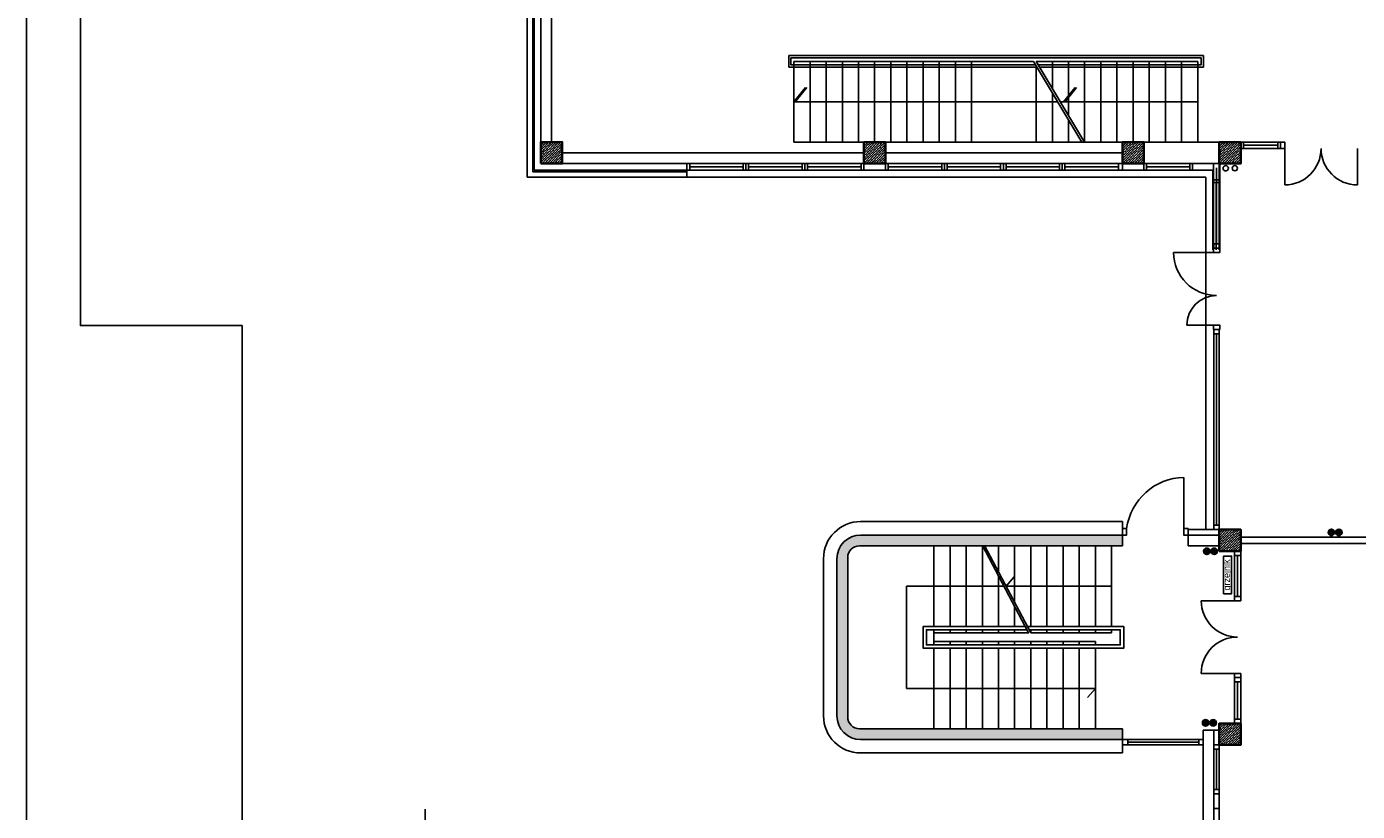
# Model space of a CAD drawing. Header units: millimetres. Extents: x 44889 to 52866, y -11417 to -4315.
# Tile 10 of 74: x 44889 to 46124, y -8948 to -8219. Entities that reach past the tile are written whole.
import ezdxf

# ---------------------------------------------------------------- set-up
doc = ezdxf.new("R2010")
doc.units = ezdxf.units.MM
for name, color, linetype in [('ARLES_ramka_wew', 10, 'Continuous'), ('ARLES_ramka_zew', 9, 'Continuous'), ('Podkład', 9, 'Continuous'), ('przepusty', 9, 'Continuous')]:
    doc.layers.add(name, color=color, linetype=linetype)
doc.layers.add('kreskowanie', color=9, linetype='Continuous', lineweight=18)
doc.layers.add('słupy gr0.7', color=9, linetype='Continuous', lineweight=35)
doc.styles.get("Standard").update_dxf_attribs({"font": 'arial.ttf', "height": 15})

# ---------------------------------------------------------------- blocks, each defined once
blk = doc.blocks.new('słup 2')
at = {"layer": 'kreskowanie'}
h = blk.add_hatch(dxfattribs=at)
h.set_pattern_fill('ANSI36', color=256, style=0)
h.set_pattern_definition([(45, (-1340, -20), (1.683798, 6.173926), [7.9375, -1.5875, 0, -1.5875])])
h.paths.add_polyline_path([(20, -20), (20, 20), (-20, 20), (-20, -20)])
at = {"layer": 'słupy gr0.7'}
blk.add_lwpolyline([(-20, -20), (20, -20), (20, 20), (-20, 20)], close=True, dxfattribs=at)
blk = doc.blocks.new('przepust duży')
at = {"layer": 'przepusty'}
blk.add_circle((82, 371), 7.5, dxfattribs=at)
blk = doc.blocks.new('c.o.')
at = {"layer": 'przepusty'}
for points in [[(6, 0, 1), (-6, 0, 1)], [(20, 0, 1), (8, 0, 1)]]:
    blk.add_hatch(color=256, dxfattribs=at).paths.add_polyline_path(points)
for centre in [(0, 0), (14, 0)]:
    blk.add_circle(centre, 6, dxfattribs=at)

msp = doc.modelspace()

# ---------------------------------------------------------------- hatches: boundary and pattern name
at = {"layer": 'Podkład'}
h = msp.add_hatch(dxfattribs=at)
h.set_pattern_fill('ANSI36', color=256, scale=0.5, style=0)
h.set_pattern_definition([(45, (46006.0162, -8876.1753), (0.841899, 3.086963), [3.96875, -0.79375, 0, -0.79375])])
h.paths.add_polyline_path([(45906.02, -8701.13), (45906.02, -8691.13), (45663.02, -8691.13, 0.4142136), (45641.02, -8713.13), (45641.02, -8859.13, 0.4140959), (45663.01, -8881.13), (45906.02, -8881.18), (45906.02, -8871.18), (45906.02, -8871.18), (45776.02, -8871.18), (45776.02, -8871.18), (45776.02, -8871.18), (45662.02, -8871.18, -0.4110858), (45651.02, -8860.13), (45651.02, -8712.13, -0.4142136), (45662.02, -8701.13)])

# ---------------------------------------------------------------- linework, layer by layer
at = {"layer": 'ARLES_ramka_wew', "linetype": 'Continuous'}
msp.add_lwpolyline([(52815.71, -4365.45), (44938.58, -4365.45), (44938.58, -8496.66), (45088.58, -8496.66), (45088.58, -11366.66), (52815.71, -11366.66)], close=True, dxfattribs=at)
at = {"layer": 'ARLES_ramka_zew'}
msp.add_lwpolyline([(44888.58, -11416.66), (52865.71, -11416.66), (52865.71, -4315.45), (44888.58, -4315.45)], close=True, dxfattribs=at)
at = {"layer": 'Podkład'}
for p, q in [((45376.02, -8326.13), (45376.02, -8116.13)), ((45358.52, -8353.67), (45358.52, -8128.63)), ((45360.02, -8352.13), (45360.02, -8127.13)), ((45366.02, -8326.13), (45366.02, -8121.13)), ((45353.52, -8358.63), (45353.52, -8133.63)), ((45596.27, -8245.81), (45981.29, -8245.81)), ((45596.27, -8245.81), (45596.27, -8256.45)), ((45598.27, -8247.81), (45979.29, -8247.81)), ((45598.27, -8247.81), (45598.27, -8254.45)), ((45601.02, -8326.13), (45601.02, -8251.13)), ((45601.02, -8251.13), (45823.52, -8251.13)), ((45616.02, -8326.13), (45616.02, -8251.13)), ((45631.02, -8326.13), (45631.02, -8251.13)), ((45646.02, -8326.13), (45646.02, -8251.13)), ((45661.02, -8326.13), (45661.02, -8251.13)), ((45676.02, -8326.13), (45676.02, -8251.13)), ((45691.02, -8326.13), (45691.02, -8251.13)), ((45706.02, -8326.13), (45706.02, -8251.13)), ((45721.02, -8326.13), (45721.02, -8251.13)), ((45736.02, -8326.13), (45736.02, -8251.13)), ((45751.02, -8326.13), (45751.02, -8251.13)), ((45766.02, -8326.13), (45766.02, -8251.13)), ((45868.52, -8326.13), (45823.52, -8251.13)), ((45826.02, -8251.13), (45976.02, -8251.13)), ((45871.02, -8326.13), (45826.02, -8251.13)), ((45841.02, -8276.13), (45841.02, -8251.13)), ((45856.02, -8301.13), (45856.02, -8251.13)), ((45871.02, -8326.13), (45871.02, -8251.13)), ((45886.02, -8326.13), (45886.02, -8251.13)), ((45901.02, -8326.13), (45901.02, -8251.13)), ((45916.02, -8326.13), (45916.02, -8251.13)), ((45916.02, -8326.13), (45916.02, -8251.13)), ((45931.02, -8326.13), (45931.02, -8251.13)), ((45946.02, -8326.13), (45946.02, -8251.13)), ((45961.02, -8326.13), (45961.02, -8251.13)), ((45976.02, -8326.13), (45976.02, -8251.13)), ((45979.29, -8247.81), (45979.29, -8254.45)), ((45981.29, -8245.81), (45981.29, -8256.45)), ((45596.27, -8256.45), (45826.71, -8256.45)), ((45598.27, -8254.45), (45825.51, -8254.45)), ((45826.02, -8326.13), (45826.02, -8255.29)), ((45828.01, -8254.45), (45979.29, -8254.45)), ((45829.21, -8256.45), (45981.29, -8256.45)), ((45601.02, -8288.63), (45611.77, -8275.56)), ((45602.3, -8288.63), (45613.05, -8275.56)), ((45851.52, -8288.63), (45862.27, -8275.56)), ((45852.8, -8288.63), (45863.55, -8275.56)), ((45846.02, -8288.63), (45601.02, -8288.63)), ((45841.02, -8326.13), (45841.02, -8280.29)), ((45976.02, -8288.63), (45848.52, -8288.63)), ((45856.02, -8326.13), (45856.02, -8305.29)), ((45601.02, -8326.13), (45961.02, -8326.13)), ((45926.02, -8326.13), (45996.02, -8326.13)), ((46016.02, -8326.13), (46052.77, -8326.13)), ((46016.02, -8326.13), (46052.77, -8326.13)), ((46018.52, -8332.13), (46018.52, -8326.13)), ((46050.27, -8332.13), (46050.27, -8326.13)), ((45386.02, -8336.13), (45666.02, -8336.13)), ((45386.02, -8336.13), (45666.02, -8336.13)), ((45686.02, -8336.13), (45906.02, -8336.13)), ((46016.02, -8332.13), (46052.77, -8332.13)), ((46016.02, -8332.13), (46052.77, -8332.13)), ((46018.52, -8329.13), (46050.27, -8329.13)), ((46018.52, -8329.13), (46050.27, -8329.13)), ((46056.77, -8332.13), (46056.77, -8365.88)), ((46124.27, -8332.13), (46124.27, -8365.88)), ((45360.02, -8352.13), (45860.77, -8352.13)), ((45386.02, -8346.13), (45666.02, -8346.13)), ((45501.77, -8346.13), (45556.52, -8346.13)), ((45501.77, -8346.13), (45501.77, -8358.63)), ((45501.77, -8352.13), (45556.52, -8352.13)), ((45504.27, -8346.13), (45504.27, -8352.13)), ((45504.27, -8349.13), (45554.02, -8349.13)), ((45504.27, -8349.13), (45554.02, -8349.13)), ((45554.02, -8346.13), (45554.02, -8352.13)), ((45556.52, -8346.13), (45611.27, -8346.13)), ((45556.52, -8346.13), (45556.52, -8352.13)), ((45556.52, -8352.13), (45611.27, -8352.13)), ((45559.02, -8346.13), (45559.02, -8352.13)), ((45559.02, -8349.13), (45608.77, -8349.13)), ((45559.02, -8349.13), (45608.77, -8349.13)), ((45608.77, -8346.13), (45608.77, -8352.13)), ((45611.27, -8346.13), (45666.02, -8346.13)), ((45611.27, -8346.13), (45611.27, -8352.13)), ((45611.27, -8352.13), (45666.02, -8352.13)), ((45613.77, -8346.13), (45613.77, -8352.13)), ((45613.77, -8349.13), (45663.52, -8349.13)), ((45613.77, -8349.13), (45663.52, -8349.13)), ((45663.52, -8346.13), (45663.52, -8352.13)), ((45686.02, -8346.13), (45666.02, -8346.13)), ((45666.02, -8346.13), (45666.02, -8352.13)), ((45686.02, -8346.13), (45740.77, -8346.13)), ((45686.02, -8346.13), (45686.02, -8352.13)), ((45686.02, -8352.13), (45740.77, -8352.13)), ((45688.52, -8346.13), (45688.52, -8352.13)), ((45688.52, -8349.13), (45738.27, -8349.13)), ((45688.52, -8349.13), (45738.27, -8349.13)), ((45738.27, -8346.13), (45738.27, -8352.13)), ((45740.77, -8346.13), (45740.77, -8352.13)), ((45740.77, -8346.13), (45795.52, -8346.13)), ((45740.77, -8352.13), (45795.52, -8352.13)), ((45743.27, -8346.13), (45743.27, -8352.13)), ((45743.27, -8349.13), (45793.02, -8349.13)), ((45743.27, -8349.13), (45793.02, -8349.13)), ((45793.02, -8346.13), (45793.02, -8352.13)), ((45795.52, -8346.13), (45795.52, -8352.13)), ((45795.52, -8346.13), (45850.27, -8346.13)), ((45795.52, -8352.13), (45850.27, -8352.13)), ((45798.02, -8346.13), (45798.02, -8352.13)), ((45798.02, -8349.13), (45847.77, -8349.13)), ((45798.02, -8349.13), (45847.77, -8349.13)), ((45847.77, -8346.13), (45847.77, -8352.13)), ((45850.27, -8346.13), (45850.27, -8352.13)), ((45850.27, -8346.13), (45905.02, -8346.13)), ((45850.27, -8352.13), (45905.02, -8352.13)), ((45852.77, -8346.13), (45852.77, -8352.13)), ((45852.77, -8349.13), (45902.52, -8349.13)), ((45852.77, -8349.13), (45902.52, -8349.13)), ((45860.77, -8346.13), (45906.02, -8346.13)), ((45860.77, -8352.13), (45906.02, -8352.13)), ((45902.52, -8346.13), (45902.52, -8352.13)), ((45906.02, -8346.13), (45906.02, -8352.13)), ((45906.02, -8346.13), (45926.02, -8346.13)), ((45906.02, -8352.13), (45926.02, -8352.13)), ((45926.02, -8346.13), (45971.27, -8346.13)), ((45926.02, -8346.13), (45971.27, -8346.13)), ((45926.02, -8346.13), (45926.02, -8352.13)), ((45926.02, -8352.13), (45971.27, -8352.13)), ((45926.02, -8352.13), (45971.27, -8352.13)), ((45928.52, -8346.13), (45928.52, -8352.13)), ((45928.52, -8349.13), (45968.77, -8349.13)), ((45928.52, -8349.13), (45968.77, -8349.13)), ((45968.77, -8346.13), (45968.77, -8352.13)), ((45971.27, -8346.13), (45996.02, -8346.13)), ((45971.27, -8346.13), (45971.27, -8352.13)), ((45971.27, -8352.13), (45990.02, -8352.13)), ((45990.02, -8361.13), (45990.02, -8352.13)), ((45993.52, -8350.13), (45993.52, -8420.65)), ((45996.02, -8361.13), (45996.02, -8346.13)), ((45996.02, -8361.13), (45996.02, -8346.13)), ((45353.52, -8358.63), (45983.52, -8358.63)), ((45358.52, -8353.67), (45501.77, -8353.67)), ((45983.52, -8686.13), (45983.52, -8358.63)), ((45990.02, -8361.13), (45996.02, -8361.13)), ((45990.02, -8406.38), (45990.02, -8361.13)), ((45990.02, -8426.13), (45990.02, -8361.13)), ((45990.02, -8363.63), (45996.02, -8363.63)), ((45993.02, -8403.88), (45993.02, -8363.63)), ((45993.02, -8426.13), (45993.02, -8363.63)), ((45996.02, -8406.38), (45996.02, -8361.13)), ((45996.02, -8426.13), (45996.02, -8361.13)), ((45953.52, -8428.65), (45993.52, -8428.65)), ((45993.52, -8496.15), (45966.02, -8496.15)), ((45993.52, -8504.15), (45993.52, -8682.13)), ((45963.02, -8685.13), (45963.02, -8637.63)), ((45906.02, -8678.63), (45663.02, -8678.63)), ((45906.02, -8691.13), (45906.02, -8678.63)), ((45967.02, -8685.13), (45967.02, -8701.13)), ((45991.02, -8686.13), (45967.02, -8686.13)), ((45906.02, -8691.13), (45663.02, -8691.13)), ((45906.02, -8691.13), (45906.02, -8701.13)), ((45996.02, -8691.13), (45967.02, -8691.13)), ((46016.02, -8693.13), (46176.02, -8693.13)), ((46016.02, -8699.13), (46176.02, -8699.13)), ((45906.02, -8701.13), (45662.02, -8701.13)), ((45731.02, -8701.08), (45731.02, -8776.13)), ((45746.02, -8701.08), (45746.02, -8776.13)), ((45761.02, -8701.08), (45761.02, -8776.13)), ((45776.02, -8701.08), (45776.02, -8776.13)), ((45776.07, -8701.01), (45819.02, -8782.03)), ((45821.02, -8782.03), (45778.07, -8701.01)), ((45806.02, -8701.08), (45806.02, -8753.73)), ((45821.02, -8701.08), (45821.02, -8776.13)), ((45836.02, -8701.08), (45836.02, -8776.13)), ((45851.02, -8701.08), (45851.02, -8776.13)), ((45866.02, -8701.08), (45866.02, -8776.13)), ((45881.02, -8701.08), (45881.02, -8776.13)), ((45896.02, -8701.08), (45896.02, -8776.13)), ((45996.02, -8701.13), (45967.02, -8701.13)), ((46013.02, -8710.13), (46013.02, -8748.13)), ((45628.52, -8713.13), (45628.52, -8859.13)), ((45641.02, -8713.13), (45641.02, -8859.13)), ((45651.02, -8712.13), (45651.02, -8860.13)), ((45791.02, -8729.21), (45791.02, -8776.13)), ((45805.52, -8730.08), (45798.02, -8738.58)), ((45795.98, -8738.58), (45705.52, -8738.58)), ((45705.52, -8738.58), (45705.52, -8833.58)), ((45896.02, -8738.58), (45797.98, -8738.58)), ((45806.02, -8757.5), (45806.02, -8776.13)), ((45979.27, -8752.13), (46013.02, -8752.13)), ((45731.02, -8779.13), (45731.02, -8786.03)), ((45731.02, -8782.08), (45819.04, -8782.08)), ((45746.02, -8779.13), (45746.02, -8782.08)), ((45746.02, -8782.08), (45819.04, -8782.08)), ((45761.02, -8779.13), (45761.02, -8782.08)), ((45776.02, -8779.13), (45776.02, -8782.08)), ((45791.02, -8779.13), (45791.02, -8782.08)), ((45806.02, -8779.13), (45806.02, -8782.08)), ((45821.02, -8779.13), (45821.02, -8782.08)), ((45821.04, -8782.08), (45881.02, -8782.08)), ((45821.04, -8782.08), (45896.02, -8782.08)), ((45836.02, -8779.13), (45836.02, -8782.08)), ((45851.02, -8779.13), (45851.02, -8782.08)), ((45866.02, -8779.13), (45866.02, -8782.08)), ((45881.02, -8779.13), (45881.02, -8782.08)), ((45896.02, -8779.13), (45896.02, -8782.08)), ((45731.02, -8786.03), (45731.02, -8793.18)), ((45731.02, -8790.08), (45881.02, -8790.08)), ((45731.02, -8796.18), (45731.02, -8871.08)), ((45746.02, -8790.08), (45746.02, -8793.18)), ((45746.02, -8796.18), (45746.02, -8871.08)), ((45761.02, -8790.08), (45761.02, -8793.18)), ((45761.02, -8796.18), (45761.02, -8871.08)), ((45776.02, -8790.08), (45776.02, -8793.18)), ((45776.02, -8796.18), (45776.02, -8871.08)), ((45791.02, -8790.08), (45791.02, -8793.18)), ((45791.02, -8796.18), (45791.02, -8871.08)), ((45806.02, -8790.08), (45806.02, -8793.18)), ((45806.02, -8796.18), (45806.02, -8871.08)), ((45821.02, -8790.08), (45821.02, -8793.18)), ((45821.02, -8796.18), (45821.02, -8871.08)), ((45836.02, -8790.08), (45836.02, -8793.18)), ((45836.02, -8796.18), (45836.02, -8871.08)), ((45851.02, -8790.08), (45851.02, -8793.18)), ((45851.02, -8796.18), (45851.02, -8871.08)), ((45866.02, -8790.08), (45866.02, -8793.18)), ((45866.02, -8796.18), (45866.02, -8871.08)), ((45881.02, -8790.08), (45881.02, -8793.18)), ((45881.02, -8796.18), (45881.02, -8871.08)), ((45979.27, -8819.63), (46013.02, -8819.63)), ((45705.52, -8833.58), (45881.02, -8833.58)), ((45881.02, -8833.58), (45873.52, -8842.08)), ((46013.02, -8862.13), (46013.02, -8827.63)), ((45791.02, -8871.18), (45791.02, -8846.82)), ((45662.02, -8871.18), (45906.02, -8871.18)), ((45906.02, -8881.18), (45906.02, -8871.18)), ((45663.02, -8881.13), (45906.02, -8881.18)), ((45906.02, -8881.18), (45906.02, -8893.63)), ((45977.02, -8883.63), (45910.98, -8883.63)), ((45981.02, -8886.13), (45981.02, -8872.35)), ((45981.02, -8872.35), (45996.02, -8872.35)), ((45991.02, -8886.13), (45991.02, -8872.35)), ((45996.02, -8872.35), (45996.02, -8886.13)), ((45996.02, -8886.13), (45996.02, -8881.13)), ((45906.02, -8893.63), (45663.02, -8893.63)), ((45981.02, -8886.13), (45981.02, -9273.63)), ((45996.02, -8886.13), (45991.02, -8886.13)), ((45993.52, -8927.63), (45993.52, -8890.13))]:
    msp.add_line(p, q, dxfattribs=at)
at = {"layer": 'Podkład', "ltscale": 0.5}
msp.add_line((45258.52, -8945.72), (45258.52, -11193.63), dxfattribs=at)
at = {"layer": 'Podkład'}
for points in [[(46052.77, -8332.13), (46056.77, -8332.13), (46056.77, -8326.13), (46052.77, -8326.13)], [(45996.52, -8424.65), (45990.52, -8424.65), (45990.52, -8346.13), (45996.52, -8346.13)], [(45990.52, -8428.65), (45990.52, -8424.65), (45996.52, -8424.65), (45996.52, -8428.65)], [(45996.02, -8424.65), (45991.02, -8424.65), (45991.02, -8420.65), (45996.02, -8420.65)], [(45990.52, -8500.15), (45990.52, -8496.15), (45996.52, -8496.15), (45996.52, -8500.15)], [(45996.02, -8682.13), (45991.02, -8682.13), (45991.02, -8500.15), (45996.02, -8500.15)], [(45996.02, -8504.15), (45991.02, -8504.15), (45991.02, -8500.15), (45996.02, -8500.15)], [(45910.02, -8685.13), (45906.02, -8685.13), (45906.02, -8691.13), (45910.02, -8691.13)], [(45967.02, -8685.13), (45963.02, -8685.13), (45963.02, -8691.13), (45967.02, -8691.13)], [(45996.02, -8686.13), (45991.02, -8686.13), (45991.02, -8682.13), (45996.02, -8682.13)], [(46000.02, -8745.77), (46000.02, -8710.77), (46007.52, -8710.77), (46007.52, -8745.77)], [(46010.02, -8748.13), (46016.02, -8748.13), (46016.02, -8706.13), (46010.02, -8706.13)], [(46016.02, -8710.13), (46010.02, -8710.13), (46010.02, -8706.13), (46016.02, -8706.13)], [(46016.02, -8748.13), (46016.02, -8752.13), (46010.02, -8752.13), (46010.02, -8748.13)], [(46016.02, -8752.13), (46010.02, -8752.13), (46010.02, -8748.13), (46016.02, -8748.13)], [(46016.02, -8819.63), (46016.02, -8823.63), (46010.02, -8823.63), (46010.02, -8819.63)], [(46016.02, -8866.13), (46010.02, -8866.13), (46010.02, -8823.63), (46016.02, -8823.63)], [(46016.02, -8827.63), (46010.02, -8827.63), (46010.02, -8823.63), (46016.02, -8823.63)], [(46016.02, -8866.13), (46010.02, -8866.13), (46010.02, -8862.13), (46016.02, -8862.13)], [(45910.98, -8886.13), (45906.02, -8886.13), (45906.02, -8881.18), (45910.98, -8881.13)], [(45981.02, -8881.18), (45906.02, -8881.18), (45906.02, -8886.13), (45981.02, -8886.13)], [(45981.02, -8886.13), (45977.02, -8886.13), (45977.02, -8881.13), (45981.02, -8881.13)], [(45996.02, -8886.13), (45991.02, -8886.13), (45991.02, -8931.63), (45996.02, -8931.63)], [(45996.02, -8886.13), (45991.02, -8886.13), (45991.02, -8890.13), (45996.02, -8890.13)], [(45996.02, -8931.63), (45991.02, -8931.63), (45991.02, -8927.63), (45996.02, -8927.63)], [(45996.02, -8931.63), (45991.02, -8931.63), (45991.02, -8945.13), (45996.02, -8945.13)], [(45996.02, -8945.13), (45991.02, -8945.13), (45991.02, -8990.63), (45996.02, -8990.63)]]:
    msp.add_lwpolyline(points, close=True, dxfattribs=at)
for points in [[(45791.02, -8725.44), (45791.02, -8701.13)], [(45818.13, -8776.13), (45907.52, -8776.13), (45907.52, -8796.18), (45721.02, -8796.18), (45721.02, -8776.13), (45816.13, -8776.13)], [(45819.72, -8779.13), (45904.02, -8779.13), (45904.02, -8793.18), (45724.02, -8793.18), (45724.02, -8779.13), (45817.72, -8779.13)]]:
    msp.add_lwpolyline(points, dxfattribs=at)
for centre, radius, start, end in [((46056.77, -8332.13), 33.75, 270, 0), ((46124.27, -8332.13), 33.75, 180, 270), ((45993.52, -8428.65), 40, 180, 270), ((45993.52, -8496.15), 27.5, 90, 180), ((45964.36, -8692.44), 54.83, 91.40327, 172.33181), ((45663.02, -8713.13), 34.5, 90, 180), ((45663.02, -8713.13), 22, 90, 180), ((45662.02, -8712.13), 11, 90, 180), ((46013.02, -8752.13), 33.75, 180, 270), ((46013.02, -8819.63), 33.75, 90, 180), ((45663.02, -8859.13), 34.5, 180, 270), ((45663.02, -8859.13), 22, 180, 270), ((45662.1, -8860.09), 11.08, 180.17943, 269.5669)]:
    msp.add_arc(centre, radius, start, end, dxfattribs=at)

# ---------------------------------------------------------------- block references
at = {"layer": 'Podkład', "xscale": 0.5, "yscale": 0.5, "zscale": 0.5}
for name, p in [('słup 2', (45376.02, -8336.13)), ('słup 2', (45376.02, -8336.13)), ('słup 2', (45676.02, -8336.13)), ('słup 2', (45916.02, -8336.13)), ('słup 2', (46006.02, -8336.13)), ('słup 2', (46006.02, -8696.13)), ('c.o.', (46100.09, -8688.69)), ('c.o.', (45984.38, -8706.27)), ('c.o.', (45983.33, -8865.56)), ('słup 2', (46006.02, -8876.13))]:
    msp.add_blockref(name, p, dxfattribs=at)
at = {"layer": 'Podkład', "xscale": -0.327178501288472, "yscale": 0.327178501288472, "zscale": 0.3271785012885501, "rotation": 89.99999999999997}
for p in [(46123.4, -8323.64), (46131.87, -8323.58)]:
    msp.add_blockref('przepust duży', p, dxfattribs=at)

# ---------------------------------------------------------------- texts
at = {"layer": 'Podkład', "insert": (46003.77, -8728.27), "char_height": 6, "width": 50, "attachment_point": 5, "rotation": 90}
msp.add_mtext('grzejnik', dxfattribs=at)

doc.saveas('drawing.dxf')
